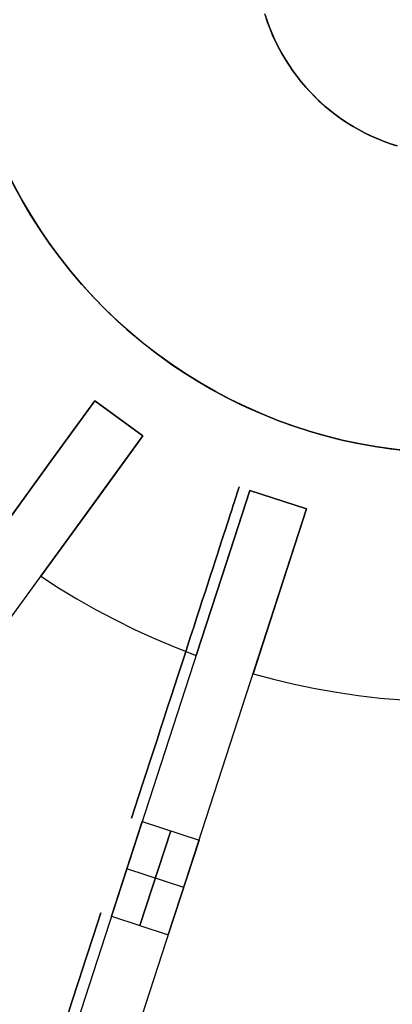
# Model space of a CAD drawing. Header units: millimetres. Extents: x 385 to 1075, y 1875 to 2565.
# Tile 5 of 21: x 642 to 717, y 2009 to 2207. Entities that reach past the tile are written whole.
import ezdxf

# ---------------------------------------------------------------- set-up
doc = ezdxf.new("R2010")
doc.units = ezdxf.units.MM

msp = doc.modelspace()

# ---------------------------------------------------------------- linework, layer by layer
at = {"extrusion": (4.999999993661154e-05, -7.91922200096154e-06, 0.999999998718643)}
msp.add_lwpolyline([(634.9065477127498, 2250.899767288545), (633.8956571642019, 2247.595356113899), (632.9995396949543, 2244.257990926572), (632.2192653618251, 2240.891656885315), (631.5557658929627, 2237.500373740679), (631.0098335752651, 2234.088191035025), (630.5821203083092, 2230.659183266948), (630.2731368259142, 2227.217445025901), (630.0832520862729, 2223.767086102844), (630.0126928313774, 2220.312226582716), (630.0615433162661, 2216.856991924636), (630.2297452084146, 2213.405508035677), (630.5170976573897, 2209.961896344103), (630.9232575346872, 2206.530268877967), (631.4477398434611, 2203.114723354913), (632.0899182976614, 2199.719338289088), (632.8490260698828, 2196.348168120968), (633.7241567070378, 2193.005238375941), (634.714265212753, 2189.694540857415), (635.8181692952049, 2186.420028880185), (637.0345507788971, 2183.185612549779), (638.361957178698, 2179.995154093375), (639.7988034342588, 2176.852463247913), (641.3433738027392, 2173.76129271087), (642.9938239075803, 2170.725333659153), (644.7481829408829, 2167.748211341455), (646.6043560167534, 2164.833480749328), (648.5601266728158, 2161.984622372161), (650.6131595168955, 2159.205038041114), (652.7610030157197, 2156.498046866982), (655.0010924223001, 2153.866881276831), (657.3307528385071, 2151.314683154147), (659.7472024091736, 2148.844500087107), (662.2475556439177, 2146.459281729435), (664.8288268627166, 2144.16187627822), (667.4879337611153, 2141.95502707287), (670.2217010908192, 2139.841369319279), (673.0268644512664, 2137.823426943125), (675.9000741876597, 2135.90360957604), (678.8378993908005, 2134.084209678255), (681.8368319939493, 2132.367399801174), (684.8932909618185, 2130.75522999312), (688.0036265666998, 2129.249625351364), (691.164124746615, 2127.852383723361), (694.3710115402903, 2126.565173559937), (697.620457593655, 2125.389531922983), (700.9085827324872, 2124.326862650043), (704.2314605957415, 2123.378434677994), (707.5851233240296, 2122.545380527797), (710.965566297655, 2121.828694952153), (714.368752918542, 2121.229233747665), (717.7906194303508, 2120.747712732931), (721.2270797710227, 2120.384706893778), (724.6740304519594, 2120.140649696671), (728.1273554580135, 2120.015832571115), (731.5829311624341, 2120.010404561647), (735.036631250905, 2120.124372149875), (738.4843316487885, 2120.357599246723), (741.921915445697, 2120.70980735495), (745.3452778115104, 2121.180575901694), (748.7503308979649, 2121.769342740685), (752.1330087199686, 2122.475404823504), (755.4892720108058, 2123.297919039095), (758.8151130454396, 2124.235903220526), (762.1065604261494, 2125.288237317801), (765.3596838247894, 2126.453664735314), (768.5705986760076, 2127.730793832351), (771.7354708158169, 2129.118099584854), (774.8505210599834, 2130.613925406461), (777.9120297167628, 2132.216485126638), (780.9163410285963, 2133.923865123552), (783.8598675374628, 2135.73402660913), (786.7390943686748, 2137.644808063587), (789.550583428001, 2139.653927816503), (792.2909775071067, 2141.758986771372), (794.9570042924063, 2143.95747127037), (797.5454802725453, 2146.246756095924), (800.05331453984, 2148.624107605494), (802.477512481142, 2151.08668699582), (804.815179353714, 2153.631553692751), (807.0635237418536, 2156.255668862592), (809.2198608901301, 2158.955899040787), (811.2816159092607, 2161.729019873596), (813.2463268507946, 2164.571719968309), (815.1116476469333, 2167.480604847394), (816.8753509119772, 2170.452201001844), (818.5353306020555, 2173.482960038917), (820.0896045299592, 2176.569262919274), (821.5363167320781, 2179.707424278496), (822.8737396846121, 2182.893696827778), (824.1002763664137, 2186.124275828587), (825.2144621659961, 2189.395303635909), (826.2149666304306, 2192.70287430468), (827.1005950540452, 2196.043038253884), (827.8702899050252, 2199.411806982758), (828.5231320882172, 2202.805157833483), (829.0583420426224, 2206.219038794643), (829.4752806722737, 2209.649373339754), (829.7734501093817, 2213.092065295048), (829.9524943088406, 2216.543003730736), (830.0121994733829, 2219.998067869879)], dxfattribs=at)
at = {"extrusion": (-4.999999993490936e-05, 7.919222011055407e-06, 0.999999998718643)}
msp.add_lwpolyline([(829.9883995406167, 2220.001837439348), (829.9286943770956, 2216.54677329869), (829.7496501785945, 2213.095834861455), (829.45148074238, 2209.653142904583), (829.0345421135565, 2206.222808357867), (828.4993321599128, 2202.808927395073), (827.8464899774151, 2199.415576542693), (827.0767951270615, 2196.046807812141), (826.1911667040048, 2192.706643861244), (825.190662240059, 2189.399073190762), (824.0764764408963, 2186.128045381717), (822.8499397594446, 2182.897466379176), (821.512516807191, 2179.711193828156), (820.0658046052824, 2176.57303246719), (818.5115306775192, 2173.486729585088), (816.851550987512, 2170.455970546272), (815.0878477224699, 2167.484374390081), (813.2225269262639, 2164.575489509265), (811.257815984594, 2161.732789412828), (809.1960609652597, 2158.959668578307), (807.0397238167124, 2156.259438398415), (804.7913794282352, 2153.635323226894), (802.4537125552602, 2151.090456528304), (800.0295146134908, 2148.62787713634), (797.5216803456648, 2146.250525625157), (794.9332043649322, 2143.961240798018), (792.2671775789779, 2141.762756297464), (789.5267834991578, 2139.657697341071), (786.7152944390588, 2137.648577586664), (783.836067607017, 2135.737796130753), (780.8925410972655, 2133.92763464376), (777.8882297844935, 2132.220254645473), (774.8267211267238, 2130.617694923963), (771.7116708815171, 2129.121869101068), (768.5467987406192, 2127.734563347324), (765.3358838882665, 2126.457434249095), (762.082760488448, 2125.292006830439), (758.7913131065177, 2124.239672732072), (755.4654720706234, 2123.301688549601), (752.109208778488, 2122.479174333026), (748.7265309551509, 2121.773112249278), (745.3214778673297, 2121.184345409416), (741.8981155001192, 2120.713576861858), (738.4605317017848, 2120.361368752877), (735.0128313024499, 2120.128141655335), (731.559131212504, 2120.014174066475), (728.1035555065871, 2120.019602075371), (724.6502304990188, 2120.144419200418), (721.2032798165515, 2120.38847639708), (717.7668194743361, 2120.751482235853), (714.3449529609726, 2121.233003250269), (710.9417663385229, 2121.832464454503), (707.5613233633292, 2122.549150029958), (704.2076606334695, 2123.382204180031), (700.8847827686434, 2124.33063215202), (697.5966576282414, 2125.393301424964), (694.3472115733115, 2126.568943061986), (691.1403247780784, 2127.856153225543), (687.979826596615, 2129.253394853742), (684.8694909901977, 2130.758999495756), (681.8130320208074, 2132.371169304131), (678.8140994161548, 2134.087979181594), (675.8762742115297, 2135.907379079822), (673.0030644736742, 2137.82719644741), (670.1979011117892, 2139.845138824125), (667.464133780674, 2141.958796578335), (664.805026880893, 2144.165645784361), (662.2237556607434, 2146.463051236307), (659.7234024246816, 2148.848269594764), (657.3069528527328, 2151.318452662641), (654.9772924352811, 2153.870650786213), (652.7372030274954, 2156.501816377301), (650.5893595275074, 2159.208807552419), (648.5363266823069, 2161.988391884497), (646.5805560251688, 2164.837250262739), (644.7243829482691, 2167.751980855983), (642.9700239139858, 2170.729103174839), (641.3195738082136, 2173.765062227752), (639.7750034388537, 2176.856232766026), (638.3381571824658, 2179.998923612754), (637.0107507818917, 2183.189382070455), (635.7943692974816, 2186.423798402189), (634.6904652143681, 2189.698310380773), (633.7003567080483, 2193.00900790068), (632.8252260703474, 2196.351937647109), (632.0661182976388, 2199.723107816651), (631.4239398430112, 2203.118492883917), (630.8994575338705, 2206.534038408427), (630.4932976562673, 2209.965665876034), (630.2059452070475, 2213.409277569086), (630.0377433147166, 2216.860761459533), (629.9888928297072, 2220.315996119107), (630.0594520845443, 2223.770855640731), (630.2493368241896, 2227.221214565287), (630.5583203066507, 2230.662952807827), (630.9860335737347, 2234.091960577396), (631.5319658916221, 2237.504143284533), (632.1954653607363, 2240.895426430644), (632.975739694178, 2244.261760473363), (633.8718571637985, 2247.599125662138), (634.8827477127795, 2250.903536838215)], dxfattribs=at)
for points in [[(691.7286903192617, 2208.367852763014), (692.1554614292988, 2207.046587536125), (692.6278322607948, 2205.740930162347), (693.1452336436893, 2204.452453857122), (693.7070421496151, 2203.182711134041), (694.3125808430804, 2201.933231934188), (694.9611200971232, 2200.705521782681), (695.6518784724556, 2199.501059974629), (696.3840236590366, 2198.321297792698), (697.1566734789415, 2197.167656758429), (697.9688969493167, 2196.041526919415), (698.8197154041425, 2194.944265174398), (699.7081036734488, 2193.877193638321), (700.6329913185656, 2192.841598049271), (701.5932639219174, 2191.838726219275), (702.5877644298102, 2190.869786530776), (703.6152945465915, 2189.935946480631), (704.6746161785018, 2189.038331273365), (705.7644529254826, 2188.178022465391), (706.8834916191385, 2187.356056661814), (708.0303839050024, 2186.573424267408), (709.2037478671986, 2185.831068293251), (710.4021696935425, 2185.12988322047), (711.6242053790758, 2184.470713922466), (712.8683824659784, 2183.854354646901), (714.1332018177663, 2183.281548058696), (715.4171394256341, 2182.752984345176), (716.7186482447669, 2182.269300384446), (718.0361600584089, 2181.831078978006)], [(691.8808264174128, 2207.878589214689), (692.3223880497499, 2206.568784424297), (692.8089406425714, 2205.275017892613), (693.3399032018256, 2203.998834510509), (693.9146417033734, 2202.741758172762), (694.5324698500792, 2201.50528995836), (695.1926498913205, 2200.290906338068), (695.8943935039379, 2199.100057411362), (696.6368627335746, 2197.934165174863), (697.4191709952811, 2196.794621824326), (698.2403841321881, 2195.682788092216), (699.099521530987, 2194.59999162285), (699.9955572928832, 2193.547525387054), (700.9274214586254, 2192.526646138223), (701.8940012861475, 2191.538572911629), (702.8941425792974, 2190.584485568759), (703.9266510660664, 2189.665523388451), (704.9902938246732, 2188.782783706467), (706.0838007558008, 2187.937320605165), (707.2058660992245, 2187.130143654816), (708.3551499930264, 2186.362216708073), (709.5302800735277, 2185.634456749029), (710.729853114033, 2184.947732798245), (711.9524367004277, 2184.302864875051), (713.1965709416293, 2183.700623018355), (714.4607702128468, 2183.14172636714), (715.7435249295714, 2182.626842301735), (717.0433033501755, 2182.156585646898), (718.3585534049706, 2181.731517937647)], [(718.3585534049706, 2181.731517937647), (717.0433033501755, 2182.156585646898), (715.7435249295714, 2182.626842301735), (714.4607702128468, 2183.14172636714), (713.1965709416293, 2183.700623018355), (711.9524367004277, 2184.302864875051), (710.7298531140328, 2184.947732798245), (709.5302800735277, 2185.634456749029), (708.3551499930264, 2186.362216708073), (707.2058660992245, 2187.130143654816), (706.0838007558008, 2187.937320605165), (704.9902938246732, 2188.782783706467), (703.9266510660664, 2189.665523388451), (702.8941425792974, 2190.584485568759), (701.8940012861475, 2191.538572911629), (700.9274214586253, 2192.526646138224), (699.9955572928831, 2193.547525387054), (699.0995215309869, 2194.59999162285), (698.2403841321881, 2195.682788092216), (697.4191709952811, 2196.794621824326), (696.6368627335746, 2197.934165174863), (695.8943935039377, 2199.100057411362), (695.1926498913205, 2200.290906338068), (694.5324698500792, 2201.50528995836), (693.9146417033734, 2202.741758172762), (693.3399032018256, 2203.998834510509), (692.8089406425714, 2205.275017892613), (692.3223880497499, 2206.568784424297), (691.8808264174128, 2207.878589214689)], [(642.4028001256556, 2171.763804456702), (644.1296960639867, 2168.752649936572), (645.9600590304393, 2165.803244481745), (647.8916835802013, 2162.919141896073), (649.9222422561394, 2160.103817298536), (652.0492883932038, 2157.360662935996), (654.2702590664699, 2154.692984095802), (656.5824781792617, 2152.103995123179), (658.9831596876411, 2149.596815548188), (661.4694109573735, 2147.17446632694), (664.0382362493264, 2144.839866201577), (666.6865403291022, 2142.595828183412), (669.4111321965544, 2140.445056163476), (672.208728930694, 2138.390141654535), (675.0759596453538, 2136.43356066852), (678.0093695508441, 2134.577670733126), (681.0054241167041, 2132.824708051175), (684.0605133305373, 2131.176784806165), (687.1709560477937, 2129.635886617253), (690.3330044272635, 2128.203870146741), (693.542848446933, 2126.882460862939), (696.7966204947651, 2125.673250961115), (700.0904000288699, 2124.577697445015), (703.4202183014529, 2123.597120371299), (706.7820631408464, 2122.732701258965), (710.1718837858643, 2121.985481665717), (713.5855957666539, 2121.356361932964), (717.0190858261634, 2120.846100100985), (720.4682168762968, 2120.455310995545)], [(522.3599860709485, 1944.415848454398), (657.5505940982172, 2130.489757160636)], [(657.5505940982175, 2130.489757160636), (648.7338153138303, 2118.354502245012)], [(648.7338153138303, 2118.354502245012), (657.5505940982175, 2130.489757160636)], [(657.5505940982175, 2130.489757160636), (648.7338153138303, 2118.354502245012)], [(648.7338153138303, 2118.354502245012), (657.5505940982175, 2130.489757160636)], [(667.2587980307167, 2123.436334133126), (657.5505940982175, 2130.489757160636)], [(657.5505940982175, 2130.489757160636), (667.2587980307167, 2123.436334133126)], [(657.5505940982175, 2130.489757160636), (667.2587980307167, 2123.436334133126)], [(657.5505940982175, 2130.489757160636), (667.2587980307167, 2123.436334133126)], [(667.2587980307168, 2123.436334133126), (657.5505940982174, 2130.489757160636)], [(532.0681900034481, 1937.362425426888), (667.2587980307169, 2123.436334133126)], [(658.4420192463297, 2111.301079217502), (667.2587980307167, 2123.436334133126)], [(667.2587980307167, 2123.436334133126), (658.4420192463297, 2111.301079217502)], [(658.4420192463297, 2111.301079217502), (667.2587980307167, 2123.436334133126)], [(667.2587980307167, 2123.436334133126), (658.4420192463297, 2111.301079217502)], [(648.7338153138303, 2118.354502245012), (637.0486727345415, 2102.271283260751)], [(637.0486727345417, 2102.271283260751), (648.7338153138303, 2118.354502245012)], [(648.7338153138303, 2118.354502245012), (637.0486727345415, 2102.271283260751)], [(637.0486727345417, 2102.271283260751), (648.7338153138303, 2118.354502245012)], [(617.6827979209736, 1893.739603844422), (688.7567066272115, 2112.482602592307)], [(688.7567066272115, 2112.482602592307), (684.1214517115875, 2098.21675484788)], [(684.1214517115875, 2098.21675484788), (688.7567066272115, 2112.482602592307)], [(688.7567066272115, 2112.482602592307), (684.1214517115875, 2098.21675484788)], [(684.1214517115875, 2098.21675484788), (688.7567066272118, 2112.482602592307)], [(700.1693848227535, 2108.774398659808), (688.7567066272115, 2112.482602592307)], [(688.7567066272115, 2112.482602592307), (700.1693848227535, 2108.774398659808)], [(688.7567066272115, 2112.482602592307), (700.1693848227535, 2108.774398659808)], [(688.7567066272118, 2112.482602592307), (700.1693848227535, 2108.774398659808)], [(700.1693848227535, 2108.774398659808), (688.7567066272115, 2112.482602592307)], [(646.7568766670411, 2095.217860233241), (658.4420192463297, 2111.301079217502)], [(658.4420192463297, 2111.301079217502), (646.7568766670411, 2095.217860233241)], [(646.7568766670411, 2095.217860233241), (658.4420192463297, 2111.301079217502)], [(658.4420192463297, 2111.301079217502), (646.7568766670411, 2095.217860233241)], [(629.0954761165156, 1890.031399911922), (700.1693848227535, 2108.774398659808)], [(695.5341299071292, 2094.508550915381), (700.1693848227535, 2108.774398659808)], [(700.1693848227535, 2108.774398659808), (695.5341299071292, 2094.508550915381)], [(695.5341299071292, 2094.508550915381), (700.1693848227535, 2108.774398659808)], [(700.1693848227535, 2108.774398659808), (695.5341299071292, 2094.508550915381)], [(684.1214517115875, 2098.21675484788), (677.9782087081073, 2079.309796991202)], [(677.9782087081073, 2079.309796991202), (684.1214517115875, 2098.21675484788)], [(684.1214517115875, 2098.21675484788), (677.9782087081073, 2079.309796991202)], [(677.9782087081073, 2079.309796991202), (684.1214517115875, 2098.21675484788)], [(646.7568766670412, 2095.217860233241), (650.3095388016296, 2092.919590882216), (653.9665707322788, 2090.698346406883), (657.7262612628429, 2088.55987417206), (661.5865279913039, 2086.509937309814), (665.5449071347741, 2084.554287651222), (669.5985454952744, 2082.698636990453), (673.7441948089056, 2080.948626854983), (677.9782087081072, 2079.309796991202)], [(646.7568766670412, 2095.217860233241), (650.3095388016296, 2092.919590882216), (653.9665707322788, 2090.698346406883), (657.7262612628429, 2088.55987417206), (661.5865279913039, 2086.509937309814), (665.5449071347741, 2084.554287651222), (669.5985454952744, 2082.698636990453), (673.7441948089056, 2080.948626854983), (677.9782087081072, 2079.309796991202)], [(646.7568766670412, 2095.217860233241), (650.3095388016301, 2092.919590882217), (653.9665707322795, 2090.698346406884), (657.7262612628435, 2088.559874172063), (661.5865279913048, 2086.509937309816), (665.5449071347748, 2084.554287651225), (669.5985454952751, 2082.698636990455), (673.7441948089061, 2080.948626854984), (677.9782087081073, 2079.309796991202)], [(646.7568766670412, 2095.217860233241), (650.3095388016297, 2092.919590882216), (653.9665707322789, 2090.698346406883), (657.7262612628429, 2088.55987417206), (661.586527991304, 2086.509937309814), (665.5449071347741, 2084.554287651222), (669.5985454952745, 2082.698636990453), (673.7441948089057, 2080.948626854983), (677.9782087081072, 2079.309796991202)], [(646.7568766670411, 2095.217860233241), (650.3095388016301, 2092.919590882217), (653.9665707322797, 2090.698346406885), (657.726261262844, 2088.559874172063), (661.5865279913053, 2086.509937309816), (665.5449071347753, 2084.554287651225), (669.5985454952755, 2082.698636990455), (673.7441948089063, 2080.948626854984), (677.9782087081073, 2079.309796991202)], [(646.7568766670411, 2095.217860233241), (650.3095388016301, 2092.919590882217), (653.9665707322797, 2090.698346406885), (657.726261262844, 2088.559874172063), (661.5865279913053, 2086.509937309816), (665.5449071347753, 2084.554287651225), (669.5985454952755, 2082.698636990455), (673.7441948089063, 2080.948626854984), (677.9782087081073, 2079.309796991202)], [(689.3908869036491, 2075.601593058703), (695.5341299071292, 2094.508550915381)], [(695.5341299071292, 2094.508550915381), (689.3908869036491, 2075.601593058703)], [(689.3908869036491, 2075.601593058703), (695.5341299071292, 2094.508550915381)], [(695.5341299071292, 2094.508550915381), (689.3908869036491, 2075.601593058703)], [(689.3908869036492, 2075.601593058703), (693.4798646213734, 2074.513644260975), (697.6443042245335, 2073.531201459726), (701.8808023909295, 2072.65920211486), (706.1855978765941, 2071.902483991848), (710.5545702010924, 2071.265756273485), (714.983240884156, 2070.753569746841), (719.4667774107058, 2070.370286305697), (724.0000000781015, 2070.120048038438)], [(689.3908869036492, 2075.601593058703), (693.4798646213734, 2074.513644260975), (697.6443042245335, 2073.531201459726), (701.8808023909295, 2072.65920211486), (706.1855978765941, 2071.902483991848), (710.5545702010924, 2071.265756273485), (714.983240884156, 2070.753569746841), (719.4667774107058, 2070.370286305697), (724.0000000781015, 2070.120048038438)], [(689.3908869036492, 2075.601593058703), (693.4798646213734, 2074.513644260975), (697.6443042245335, 2073.531201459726), (701.8808023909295, 2072.65920211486), (706.1855978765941, 2071.902483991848), (710.5545702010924, 2071.265756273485), (714.983240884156, 2070.753569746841), (719.4667774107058, 2070.370286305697), (724.0000000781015, 2070.120048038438)], [(689.3908869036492, 2075.601593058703), (693.4798646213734, 2074.513644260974), (697.6443042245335, 2073.531201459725), (701.8808023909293, 2072.659202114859), (706.185597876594, 2071.902483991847), (710.5545702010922, 2071.265756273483), (714.9832408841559, 2070.75356974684), (719.4667774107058, 2070.370286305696), (724.0000000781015, 2070.120048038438)], [(689.3908869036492, 2075.601593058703), (693.4798646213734, 2074.513644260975), (697.6443042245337, 2073.531201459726), (701.8808023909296, 2072.65920211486), (706.1855978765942, 2071.902483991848), (710.5545702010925, 2071.265756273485), (714.9832408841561, 2070.753569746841), (719.4667774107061, 2070.370286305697), (724.0000000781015, 2070.120048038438)], [(689.3908869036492, 2075.601593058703), (693.4798646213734, 2074.513644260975), (697.6443042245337, 2073.531201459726), (701.8808023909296, 2072.65920211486), (706.1855978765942, 2071.902483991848), (710.5545702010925, 2071.265756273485), (714.9832408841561, 2070.753569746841), (719.4667774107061, 2070.370286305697), (724.0000000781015, 2070.120048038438)], [(667.1255170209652, 2045.908646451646), (660.9451771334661, 2026.887516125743)], [(660.9451771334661, 2026.887516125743), (667.1255170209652, 2045.908646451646)], [(667.1255170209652, 2045.908646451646), (678.5381952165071, 2042.200442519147)], [(667.1255170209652, 2045.908646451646), (678.5381952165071, 2042.200442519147)], [(666.6515162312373, 2025.033414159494), (672.8318561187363, 2044.054544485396)], [(672.8318561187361, 2044.054544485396), (666.6515162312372, 2025.033414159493)], [(672.3578553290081, 2023.179312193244), (678.5381952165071, 2042.200442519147)], [(678.5381952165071, 2042.200442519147), (672.3578553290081, 2023.179312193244)], [(675.4480252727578, 2032.689877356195), (664.035347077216, 2036.398081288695)], [(675.4480252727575, 2032.689877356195), (664.0353470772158, 2036.398081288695)], [(660.9451771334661, 2026.887516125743), (672.3578553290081, 2023.179312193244)], [(660.9451771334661, 2026.887516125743), (672.3578553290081, 2023.179312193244)]]:
    msp.add_lwpolyline(points)
at = {"extrusion": (0.8090169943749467, -0.5877852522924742, 7.315851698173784e-16)}
msp.add_lwpolyline([(2110.100961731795, 4.72627910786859e-13), (2110.060153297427, 2.389877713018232), (2109.937775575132, 4.776968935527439), (2109.733971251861, 7.158490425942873), (2109.448977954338, 9.53166543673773), (2109.083127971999, 11.89372695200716), (2108.636847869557, 14.24192091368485), (2108.11065798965, 16.57350943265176), (2107.505171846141, 18.88577398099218), (2106.821095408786, 21.17601856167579), (2106.059226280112, 23.44157285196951), (2105.220452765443, 25.67979531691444), (2104.305752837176, 27.8880762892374), (2103.316192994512, 30.06384101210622), (2102.252927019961, 32.20455264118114), (2101.117194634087, 34.30771520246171), (2099.910320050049, 36.37087650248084), (2098.633710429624, 38.39163098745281), (2097.288854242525, 40.3676225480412), (2095.877319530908, 42.29654726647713), (2094.400752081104, 44.17615610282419), (2092.86087350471, 46.00425751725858), (2091.259479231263, 47.7787200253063), (2089.598436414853, 49.49747468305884), (2087.879681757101, 51.1585174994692), (2086.105219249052, 52.75991177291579), (2084.277117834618, 54.2997903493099), (2082.397508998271, 55.77635779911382), (2080.468584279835, 57.18789251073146), (2078.492592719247, 58.53274869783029), (2076.471838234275, 59.80935831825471), (2074.408676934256, 61.0162329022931), (2072.305514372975, 62.15196528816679), (2070.164802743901, 63.21523126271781), (2067.989038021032, 64.20479110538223), (2065.780757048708, 65.11949103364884), (2063.542534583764, 65.95826454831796), (2061.27698029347, 66.72013367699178), (2058.986735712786, 67.40421011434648), (2056.674471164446, 68.00969625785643), (2054.342882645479, 68.53588613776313), (2051.994688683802, 68.98216624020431), (2049.632627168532, 69.34801622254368), (2047.259452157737, 69.63300952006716), (2044.877930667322, 69.83681384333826), (2042.490839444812, 69.95919156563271), (2040.100961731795, 70.00000000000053)], dxfattribs=at)
at = {"extrusion": (0.8090169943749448, -0.5877852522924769, 2.437632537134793e-15)}
msp.add_lwpolyline([(2110.100961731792, -243.9999999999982), (2110.060153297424, -246.389877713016), (2109.93777557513, -248.7769689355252), (2109.733971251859, -251.1584904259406), (2109.448977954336, -253.5316654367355), (2109.083127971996, -255.8937269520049), (2108.636847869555, -258.2419209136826), (2108.110657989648, -260.5735094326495), (2107.505171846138, -262.8857739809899), (2106.821095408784, -265.1760185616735), (2106.05922628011, -267.4415728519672), (2105.220452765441, -269.6797953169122), (2104.305752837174, -271.8880762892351), (2103.316192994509, -274.063841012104), (2102.252927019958, -276.2045526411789), (2101.117194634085, -278.3077152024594), (2099.910320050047, -280.3708765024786), (2098.633710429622, -282.3916309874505), (2097.288854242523, -284.3676225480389), (2095.877319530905, -286.2965472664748), (2094.400752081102, -288.1761561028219), (2092.860873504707, -290.0042575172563), (2091.259479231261, -291.778720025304), (2089.598436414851, -293.4974746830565), (2087.879681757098, -295.1585174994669), (2086.105219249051, -296.7599117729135), (2084.277117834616, -298.2997903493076), (2082.397508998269, -299.7763577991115), (2080.468584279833, -301.1878925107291), (2078.492592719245, -302.532748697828), (2076.471838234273, -303.8093583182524), (2074.408676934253, -305.0162329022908), (2072.305514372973, -306.1519652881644), (2070.164802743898, -307.2152312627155), (2067.989038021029, -308.20479110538), (2065.780757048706, -309.1194910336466), (2063.542534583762, -309.9582645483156), (2061.276980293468, -310.7201336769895), (2058.986735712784, -311.4042101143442), (2056.674471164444, -312.0096962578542), (2054.342882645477, -312.5358861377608), (2051.994688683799, -312.982166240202), (2049.63262716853, -313.3480162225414), (2047.259452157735, -313.6330095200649), (2044.877930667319, -313.836813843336), (2042.49083944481, -313.9591915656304), (2040.100961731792, -313.9999999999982)], dxfattribs=at)
at = {"extrusion": (1, 0, 0)}
for points in [[(2130.489757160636, -232), (2130.489757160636, -12)], [(2126.963045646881, -12), (2126.963045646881, -232)], [(2123.436334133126, -12), (2123.436334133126, -232)], [(2112.482602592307, -232), (2112.482602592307, -11.99999999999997)], [(2110.628500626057, -11.99999999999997), (2110.628500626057, -232)], [(2108.774398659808, -11.99999999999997), (2108.774398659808, -232)], [(2095.217860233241, -244), (2095.217860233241, -232)], [(2095.217860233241, -11.99999999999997), (2095.217860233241, 0)], [(2079.309796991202, -244), (2079.309796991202, -232)], [(2079.309796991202, -12), (2079.309796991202, 0)], [(2075.601593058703, -244), (2075.601593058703, -232)], [(2075.601593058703, -11.99999999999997), (2075.601593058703, 0)]]:
    msp.add_lwpolyline(points, dxfattribs=at)
at = {"extrusion": (0.8090169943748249, -0.5877852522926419, -2.313632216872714e-15)}
msp.add_lwpolyline([(2040.100961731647, 69.99999999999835), (2042.490839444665, 69.95919156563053), (2044.877930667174, 69.83681384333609), (2047.259452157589, 69.63300952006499), (2049.632627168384, 69.3480162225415), (2051.994688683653, 68.98216624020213), (2054.342882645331, 68.53588613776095), (2056.674471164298, 68.00969625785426), (2058.986735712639, 67.4042101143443), (2061.276980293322, 66.7201336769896), (2063.542534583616, 65.95826454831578), (2065.780757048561, 65.11949103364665), (2067.989038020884, 64.20479110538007), (2070.164802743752, 63.21523126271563), (2072.305514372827, 62.15196528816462), (2074.408676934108, 61.01623290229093), (2076.471838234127, 59.80935831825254), (2078.492592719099, 58.5327486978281), (2080.468584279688, 57.18789251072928), (2082.397508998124, 55.77635779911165), (2084.277117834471, 54.29979034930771), (2086.105219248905, 52.75991177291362), (2087.879681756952, 51.15851749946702), (2089.598436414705, 49.49747468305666), (2091.259479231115, 47.77872002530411), (2092.860873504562, 46.00425751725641), (2094.400752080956, 44.17615610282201), (2095.87731953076, 42.29654726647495), (2097.288854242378, 40.36762254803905), (2098.633710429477, 38.39163098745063), (2099.910320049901, 36.37087650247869), (2101.11719463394, 34.30771520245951), (2102.252927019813, 32.20455264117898), (2103.316192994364, 30.06384101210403), (2104.305752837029, 27.88807628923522), (2105.220452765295, 25.6797953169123), (2106.059226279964, 23.44157285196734), (2106.821095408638, 21.17601856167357), (2107.505171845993, 18.88577398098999), (2108.110657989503, 16.57350943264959), (2108.636847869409, 14.24192091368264), (2109.08312797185, 11.89372695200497), (2109.44897795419, 9.531665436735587), (2109.733971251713, 7.158490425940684), (2109.937775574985, 4.77696893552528), (2110.060153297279, 2.389877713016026), (2110.100961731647, -1.701943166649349e-12)], dxfattribs=at)
at = {"extrusion": (0.8090169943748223, -0.5877852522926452, 4.059972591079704e-15)}
msp.add_lwpolyline([(2110.100961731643, -243.9999999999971), (2110.060153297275, -246.3898777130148), (2109.937775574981, -248.7769689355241), (2109.733971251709, -251.1584904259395), (2109.448977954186, -253.5316654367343), (2109.083127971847, -255.8937269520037), (2108.636847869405, -258.2419209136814), (2108.110657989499, -260.5735094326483), (2107.505171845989, -262.8857739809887), (2106.821095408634, -265.1760185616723), (2106.05922627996, -267.441572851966), (2105.220452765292, -269.6797953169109), (2104.305752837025, -271.8880762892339), (2103.31619299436, -274.0638410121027), (2102.252927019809, -276.2045526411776), (2101.117194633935, -278.3077152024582), (2099.910320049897, -280.3708765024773), (2098.633710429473, -282.3916309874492), (2097.288854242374, -284.3676225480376), (2095.877319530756, -286.2965472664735), (2094.400752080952, -288.1761561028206), (2092.860873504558, -290.004257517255), (2091.259479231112, -291.7787200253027), (2089.598436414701, -293.4974746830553), (2087.879681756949, -295.1585174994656), (2086.105219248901, -296.7599117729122), (2084.277117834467, -298.2997903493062), (2082.39750899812, -299.7763577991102), (2080.468584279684, -301.1878925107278), (2078.492592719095, -302.5327486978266), (2076.471838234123, -303.8093583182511), (2074.408676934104, -305.0162329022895), (2072.305514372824, -306.1519652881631), (2070.164802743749, -307.2152312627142), (2067.98903802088, -308.2047911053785), (2065.780757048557, -309.1194910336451), (2063.542534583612, -309.9582645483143), (2061.276980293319, -310.7201336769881), (2058.986735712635, -311.4042101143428), (2056.674471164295, -312.0096962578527), (2054.342882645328, -312.5358861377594), (2051.99468868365, -312.9821662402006), (2049.632627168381, -313.34801622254), (2047.259452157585, -313.6330095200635), (2044.87793066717, -313.8368138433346), (2042.490839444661, -313.959191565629), (2040.100961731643, -313.9999999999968)], dxfattribs=at)
at = {"extrusion": (0.8090169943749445, -0.5877852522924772, -8.049946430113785e-15)}
msp.add_lwpolyline([(2040.100961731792, 69.9999999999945), (2042.49083944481, 69.95919156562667), (2044.877930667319, 69.83681384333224), (2047.259452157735, 69.63300952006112), (2049.632627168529, 69.34801622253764), (2051.994688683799, 68.98216624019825), (2054.342882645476, 68.53588613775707), (2056.674471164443, 68.00969625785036), (2058.986735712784, 67.40421011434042), (2061.276980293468, 66.72013367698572), (2063.542534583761, 65.95826454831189), (2065.780757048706, 65.11949103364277), (2067.989038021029, 64.20479110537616), (2070.164802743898, 63.21523126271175), (2072.305514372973, 62.15196528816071), (2074.408676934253, 61.01623290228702), (2076.471838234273, 59.80935831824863), (2078.492592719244, 58.5327486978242), (2080.468584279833, 57.18789251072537), (2082.397508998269, 55.77635779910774), (2084.277117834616, 54.29979034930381), (2086.10521924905, 52.75991177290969), (2087.879681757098, 51.1585174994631), (2089.59843641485, 49.49747468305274), (2091.259479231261, 47.7787200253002), (2092.860873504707, 46.00425751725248), (2094.400752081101, 44.1761561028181), (2095.877319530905, 42.29654726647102), (2097.288854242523, 40.3676225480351), (2098.633710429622, 38.39163098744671), (2099.910320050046, 36.37087650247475), (2101.117194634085, 34.3077152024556), (2102.252927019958, 32.20455264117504), (2103.316192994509, 30.06384101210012), (2104.305752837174, 27.88807628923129), (2105.22045276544, 25.67979531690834), (2106.059226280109, 23.44157285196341), (2106.821095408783, 21.17601856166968), (2107.505171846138, 18.88577398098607), (2108.110657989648, 16.57350943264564), (2108.636847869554, 14.24192091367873), (2109.083127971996, 11.89372695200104), (2109.448977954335, 9.531665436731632), (2109.733971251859, 7.158490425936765), (2109.93777557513, 4.776968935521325), (2110.060153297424, 2.389877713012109), (2110.100961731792, -5.644940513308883e-12)], dxfattribs=at)
at = {"extrusion": (0.8090169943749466, -0.5877852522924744, -6.991023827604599e-16)}
msp.add_lwpolyline([(2110.100961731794, -244.0000000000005), (2110.060153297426, -246.3898777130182), (2109.937775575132, -248.7769689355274), (2109.733971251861, -251.1584904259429), (2109.448977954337, -253.5316654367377), (2109.083127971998, -255.8937269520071), (2108.636847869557, -258.2419209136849), (2108.11065798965, -260.5735094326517), (2107.50517184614, -262.8857739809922), (2106.821095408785, -265.1760185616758), (2106.059226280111, -267.4415728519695), (2105.220452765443, -269.6797953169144), (2104.305752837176, -271.8880762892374), (2103.316192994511, -274.0638410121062), (2102.25292701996, -276.2045526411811), (2101.117194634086, -278.3077152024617), (2099.910320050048, -280.3708765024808), (2098.633710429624, -282.3916309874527), (2097.288854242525, -284.3676225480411), (2095.877319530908, -286.2965472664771), (2094.400752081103, -288.1761561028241), (2092.860873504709, -290.0042575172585), (2091.259479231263, -291.7787200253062), (2089.598436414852, -293.4974746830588), (2087.8796817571, -295.1585174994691), (2086.105219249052, -296.7599117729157), (2084.277117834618, -298.2997903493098), (2082.397508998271, -299.7763577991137), (2080.468584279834, -301.1878925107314), (2078.492592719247, -302.5327486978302), (2076.471838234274, -303.8093583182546), (2074.408676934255, -305.016232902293), (2072.305514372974, -306.1519652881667), (2070.1648027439, -307.2152312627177), (2067.989038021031, -308.2047911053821), (2065.780757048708, -309.1194910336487), (2063.542534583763, -309.9582645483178), (2061.276980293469, -310.7201336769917), (2058.986735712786, -311.4042101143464), (2056.674471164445, -312.0096962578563), (2054.342882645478, -312.535886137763), (2051.994688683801, -312.9821662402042), (2049.632627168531, -313.3480162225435), (2047.259452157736, -313.633009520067), (2044.877930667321, -313.8368138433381), (2042.490839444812, -313.9591915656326), (2040.100961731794, -314.0000000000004)], dxfattribs=at)
at = {"extrusion": (0.9510565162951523, -0.3090169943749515, -2.161641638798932e-15)}
msp.add_lwpolyline([(2221.927872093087, 2.998166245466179e-14), (2221.887063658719, 2.389877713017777), (2221.764685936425, 4.776968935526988), (2221.560881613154, 7.158490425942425), (2221.27588831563, 9.531665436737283), (2220.910038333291, 11.8937269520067), (2220.46375823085, 14.24192091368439), (2219.937568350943, 16.5735094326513), (2219.332082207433, 18.88577398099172), (2218.648005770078, 21.17601856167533), (2217.886136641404, 23.44157285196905), (2217.047363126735, 25.67979531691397), (2216.132663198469, 27.88807628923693), (2215.143103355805, 30.06384101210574), (2214.079837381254, 32.20455264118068), (2212.94410499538, 34.30771520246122), (2211.737230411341, 36.37087650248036), (2210.460620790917, 38.39163098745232), (2209.115764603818, 40.36762254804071), (2207.704229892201, 42.29654726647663), (2206.227662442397, 44.1761561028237), (2204.687783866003, 46.00425751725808), (2203.086389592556, 47.77872002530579), (2201.425346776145, 49.49747468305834), (2199.706592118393, 51.15851749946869), (2197.932129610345, 52.75991177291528), (2196.104028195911, 54.29979034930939), (2194.224419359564, 55.77635779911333), (2192.295494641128, 57.18789251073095), (2190.31950308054, 58.53274869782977), (2188.298748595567, 59.8093583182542), (2186.235587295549, 61.01623290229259), (2184.132424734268, 62.15196528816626), (2181.991713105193, 63.21523126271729), (2179.815948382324, 64.2047911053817), (2177.607667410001, 65.1194910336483), (2175.369444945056, 65.95826454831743), (2173.103890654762, 66.72013367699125), (2170.813646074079, 67.40421011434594), (2168.501381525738, 68.0096962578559), (2166.169793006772, 68.53588613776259), (2163.821599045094, 68.98216624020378), (2161.459537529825, 69.34801622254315), (2159.08636251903, 69.63300952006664), (2156.704841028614, 69.83681384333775), (2154.317749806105, 69.95919156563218), (2151.927872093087, 70)], dxfattribs=at)
at = {"extrusion": (0.9510565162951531, -0.309016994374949, 1.069385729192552e-15)}
msp.add_lwpolyline([(2221.927872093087, -244), (2221.887063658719, -246.3898777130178), (2221.764685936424, -248.776968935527), (2221.560881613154, -251.1584904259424), (2221.27588831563, -253.5316654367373), (2220.910038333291, -255.8937269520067), (2220.46375823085, -258.2419209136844), (2219.937568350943, -260.5735094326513), (2219.332082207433, -262.8857739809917), (2218.648005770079, -265.1760185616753), (2217.886136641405, -267.4415728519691), (2217.047363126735, -269.679795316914), (2216.132663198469, -271.8880762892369), (2215.143103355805, -274.0638410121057), (2214.079837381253, -276.2045526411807), (2212.944104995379, -278.3077152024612), (2211.737230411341, -280.3708765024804), (2210.460620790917, -282.3916309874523), (2209.115764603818, -284.3676225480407), (2207.7042298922, -286.2965472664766), (2206.227662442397, -288.1761561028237), (2204.687783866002, -290.0042575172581), (2203.086389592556, -291.7787200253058), (2201.425346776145, -293.4974746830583), (2199.706592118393, -295.1585174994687), (2197.932129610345, -296.7599117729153), (2196.104028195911, -298.2997903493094), (2194.224419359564, -299.7763577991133), (2192.295494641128, -301.1878925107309), (2190.31950308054, -302.5327486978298), (2188.298748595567, -303.8093583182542), (2186.235587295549, -305.0162329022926), (2184.132424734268, -306.1519652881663), (2181.991713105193, -307.2152312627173), (2179.815948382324, -308.2047911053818), (2177.607667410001, -309.1194910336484), (2175.369444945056, -309.9582645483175), (2173.103890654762, -310.7201336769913), (2170.813646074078, -311.404210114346), (2168.501381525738, -312.009696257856), (2166.169793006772, -312.5358861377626), (2163.821599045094, -312.9821662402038), (2161.459537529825, -313.3480162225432), (2159.08636251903, -313.6330095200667), (2156.704841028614, -313.8368138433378), (2154.317749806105, -313.9591915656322), (2151.927872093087, -314.0000000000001)], dxfattribs=at)
at = {"extrusion": (0.9510565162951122, -0.309016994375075, -4.748750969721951e-17)}
msp.add_lwpolyline([(2151.927872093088, 70.00000000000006), (2154.317749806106, 69.95919156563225), (2156.704841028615, 69.83681384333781), (2159.08636251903, 69.63300952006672), (2161.459537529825, 69.34801622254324), (2163.821599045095, 68.98216624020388), (2166.169793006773, 68.5358861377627), (2168.501381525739, 68.00969625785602), (2170.81364607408, 67.40421011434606), (2173.103890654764, 66.72013367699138), (2175.369444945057, 65.95826454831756), (2177.607667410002, 65.11949103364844), (2179.815948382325, 64.20479110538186), (2181.991713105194, 63.21523126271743), (2184.132424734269, 62.15196528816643), (2186.23558729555, 61.01623290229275), (2188.298748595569, 59.80935831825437), (2190.31950308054, 58.53274869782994), (2192.295494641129, 57.18789251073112), (2194.224419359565, 55.77635779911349), (2196.104028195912, 54.29979034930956), (2197.932129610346, 52.75991177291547), (2199.706592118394, 51.15851749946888), (2201.425346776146, 49.49747468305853), (2203.086389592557, 47.77872002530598), (2204.687783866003, 46.00425751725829), (2206.227662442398, 44.17615610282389), (2207.704229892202, 42.29654726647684), (2209.115764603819, 40.36762254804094), (2210.460620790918, 38.39163098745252), (2211.737230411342, 36.37087650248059), (2212.944104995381, 34.30771520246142), (2214.079837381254, 32.20455264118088), (2215.143103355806, 30.06384101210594), (2216.13266319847, 27.88807628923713), (2217.047363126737, 25.67979531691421), (2217.886136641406, 23.44157285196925), (2218.64800577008, 21.17601856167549), (2219.332082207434, 18.88577398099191), (2219.937568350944, 16.57350943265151), (2220.463758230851, 14.24192091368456), (2220.910038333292, 11.89372695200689), (2221.275888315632, 9.53166543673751), (2221.560881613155, 7.158490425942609), (2221.764685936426, 4.776968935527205), (2221.887063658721, 2.389877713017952), (2221.927872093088, 2.241668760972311e-13)], dxfattribs=at)
at = {"extrusion": (0.9510565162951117, -0.3090169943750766, 7.301477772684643e-16)}
msp.add_lwpolyline([(2221.927872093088, -244), (2221.88706365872, -246.3898777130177), (2221.764685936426, -248.776968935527), (2221.560881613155, -251.1584904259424), (2221.275888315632, -253.5316654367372), (2220.910038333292, -255.8937269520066), (2220.463758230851, -258.2419209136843), (2219.937568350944, -260.5735094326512), (2219.332082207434, -262.8857739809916), (2218.648005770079, -265.1760185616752), (2217.886136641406, -267.4415728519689), (2217.047363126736, -269.6797953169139), (2216.132663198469, -271.8880762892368), (2215.143103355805, -274.0638410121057), (2214.079837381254, -276.2045526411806), (2212.944104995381, -278.3077152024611), (2211.737230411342, -280.3708765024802), (2210.460620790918, -282.3916309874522), (2209.115764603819, -284.3676225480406), (2207.704229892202, -286.2965472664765), (2206.227662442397, -288.1761561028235), (2204.687783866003, -290.0042575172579), (2203.086389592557, -291.7787200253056), (2201.425346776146, -293.4974746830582), (2199.706592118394, -295.1585174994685), (2197.932129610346, -296.7599117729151), (2196.104028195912, -298.2997903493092), (2194.224419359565, -299.7763577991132), (2192.295494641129, -301.1878925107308), (2190.31950308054, -302.5327486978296), (2188.298748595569, -303.809358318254), (2186.235587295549, -305.0162329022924), (2184.132424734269, -306.1519652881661), (2181.991713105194, -307.2152312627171), (2179.815948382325, -308.2047911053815), (2177.607667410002, -309.1194910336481), (2175.369444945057, -309.9582645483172), (2173.103890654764, -310.7201336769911), (2170.81364607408, -311.4042101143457), (2168.501381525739, -312.0096962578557), (2166.169793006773, -312.5358861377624), (2163.821599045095, -312.9821662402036), (2161.459537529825, -313.3480162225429), (2159.08636251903, -313.6330095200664), (2156.704841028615, -313.8368138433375), (2154.317749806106, -313.959191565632), (2151.927872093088, -313.9999999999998)], dxfattribs=at)
at = {"extrusion": (0.9510565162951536, -0.3090169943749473, -3.753439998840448e-16)}
msp.add_lwpolyline([(2151.927872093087, 69.99999999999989), (2154.317749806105, 69.95919156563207), (2156.704841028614, 69.83681384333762), (2159.08636251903, 69.63300952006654), (2161.459537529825, 69.34801622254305), (2163.821599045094, 68.98216624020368), (2166.169793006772, 68.53588613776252), (2168.501381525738, 68.00969625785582), (2170.813646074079, 67.40421011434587), (2173.103890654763, 66.72013367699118), (2175.369444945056, 65.95826454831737), (2177.607667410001, 65.11949103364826), (2179.815948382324, 64.20479110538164), (2181.991713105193, 63.21523126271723), (2184.132424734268, 62.15196528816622), (2186.235587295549, 61.01623290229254), (2188.298748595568, 59.80935831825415), (2190.31950308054, 58.53274869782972), (2192.295494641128, 57.1878925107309), (2194.224419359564, 55.77635779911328), (2196.104028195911, 54.29979034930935), (2197.932129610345, 52.75991177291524), (2199.706592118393, 51.15851749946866), (2201.425346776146, 49.49747468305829), (2203.086389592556, 47.77872002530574), (2204.687783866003, 46.00425751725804), (2206.227662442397, 44.17615610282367), (2207.704229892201, 42.29654726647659), (2209.115764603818, 40.36762254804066), (2210.460620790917, 38.39163098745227), (2211.737230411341, 36.37087650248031), (2212.94410499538, 34.30771520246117), (2214.079837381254, 32.20455264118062), (2215.143103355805, 30.0638410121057), (2216.132663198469, 27.88807628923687), (2217.047363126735, 25.67979531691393), (2217.886136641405, 23.441572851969), (2218.648005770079, 21.17601856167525), (2219.332082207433, 18.88577398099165), (2219.937568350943, 16.57350943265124), (2220.46375823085, 14.24192091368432), (2220.910038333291, 11.89372695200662), (2221.275888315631, 9.531665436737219), (2221.560881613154, 7.158490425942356), (2221.764685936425, 4.776968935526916), (2221.887063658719, 2.389877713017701), (2221.927872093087, -5.149344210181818e-14)], dxfattribs=at)
at = {"extrusion": (0.9510565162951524, -0.3090169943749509, 4.088696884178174e-15)}
msp.add_lwpolyline([(2221.927872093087, -244.0000000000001), (2221.887063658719, -246.3898777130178), (2221.764685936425, -248.776968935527), (2221.560881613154, -251.1584904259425), (2221.27588831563, -253.5316654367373), (2220.910038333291, -255.8937269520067), (2220.46375823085, -258.2419209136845), (2219.937568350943, -260.5735094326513), (2219.332082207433, -262.8857739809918), (2218.648005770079, -265.1760185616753), (2217.886136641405, -267.4415728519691), (2217.047363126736, -269.679795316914), (2216.132663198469, -271.888076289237), (2215.143103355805, -274.0638410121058), (2214.079837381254, -276.2045526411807), (2212.94410499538, -278.3077152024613), (2211.737230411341, -280.3708765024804), (2210.460620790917, -282.3916309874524), (2209.115764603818, -284.3676225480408), (2207.704229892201, -286.2965472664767), (2206.227662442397, -288.1761561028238), (2204.687783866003, -290.0042575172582), (2203.086389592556, -291.7787200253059), (2201.425346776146, -293.4974746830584), (2199.706592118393, -295.1585174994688), (2197.932129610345, -296.7599117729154), (2196.104028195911, -298.2997903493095), (2194.224419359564, -299.7763577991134), (2192.295494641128, -301.187892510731), (2190.31950308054, -302.5327486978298), (2188.298748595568, -303.8093583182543), (2186.235587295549, -305.0162329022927), (2184.132424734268, -306.1519652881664), (2181.991713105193, -307.2152312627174), (2179.815948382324, -308.2047911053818), (2177.607667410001, -309.1194910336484), (2175.369444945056, -309.9582645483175), (2173.103890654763, -310.7201336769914), (2170.813646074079, -311.404210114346), (2168.501381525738, -312.009696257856), (2166.169793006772, -312.5358861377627), (2163.821599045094, -312.9821662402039), (2161.459537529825, -313.3480162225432), (2159.08636251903, -313.6330095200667), (2156.704841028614, -313.8368138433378), (2154.317749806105, -313.9591915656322), (2151.927872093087, -314.0000000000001)], dxfattribs=at)
at = {"extrusion": (0.9510565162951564, -0.3090169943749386, -3.447367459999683e-15)}
msp.add_lwpolyline([(2131.927872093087, 70.00000000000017), (2127.148116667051, 69.91838313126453), (2122.373934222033, 69.67362768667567), (2117.610891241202, 69.26601904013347), (2112.864541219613, 68.6960324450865), (2108.140418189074, 67.96433248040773), (2103.444030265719, 67.07177227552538), (2098.780853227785, 66.01939251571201), (2094.156324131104, 64.80842022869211), (2089.575834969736, 63.4402673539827), (2085.044726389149, 61.91652909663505), (2080.568281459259, 60.23898206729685), (2076.151719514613, 58.40958221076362), (2071.800190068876, 56.43046252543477), (2067.518766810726, 54.30393057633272), (2063.312441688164, 52.03246580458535), (2059.186119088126, 49.6187166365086), (2055.144610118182, 47.06549739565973), (2051.192626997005, 44.37578502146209), (2047.334777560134, 41.55271559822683), (2043.575559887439, 38.59958069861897), (2039.919357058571, 35.51982354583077), (2036.370432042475, 32.31703499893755), (2032.93292272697, 28.99494936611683), (2029.61083709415, 25.55744005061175), (2026.408048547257, 22.00851503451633), (2023.328291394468, 18.35231220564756), (2020.37515649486, 14.59309453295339), (2017.552087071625, 10.73524509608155), (2014.862374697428, 6.783261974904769), (2012.309155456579, 2.741753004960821), (2009.895406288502, -1.384569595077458), (2007.623941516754, -5.590894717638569), (2005.497409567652, -9.872317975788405), (2003.518289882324, -14.22384742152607), (2001.68889002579, -18.64040936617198), (2000.011342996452, -23.11685429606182), (1998.487604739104, -27.6479628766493), (1997.119451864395, -32.22845203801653), (1995.908479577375, -36.85298113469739), (1994.856099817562, -41.5161581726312), (1993.963539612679, -46.2125460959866), (1993.231839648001, -50.93666912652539), (1992.661853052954, -55.68301914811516), (1992.254244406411, -60.44606212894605), (1992.009488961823, -65.22024457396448), (1991.927872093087, -69.99999999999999)], dxfattribs=at)
at = {"extrusion": (0.9510565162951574, -0.309016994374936, 9.289662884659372e-15)}
msp.add_lwpolyline([(1991.927872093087, -174), (1992.009488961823, -178.7797554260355), (1992.254244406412, -183.5539378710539), (1992.661853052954, -188.3169808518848), (1993.231839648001, -193.0633308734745), (1993.96353961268, -197.7874539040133), (1994.856099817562, -202.4838418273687), (1995.908479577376, -207.1470188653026), (1997.119451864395, -211.7715479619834), (1998.487604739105, -216.3520371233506), (2000.011342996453, -220.883145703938), (2001.688890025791, -225.3595906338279), (2003.518289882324, -229.7761525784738), (2005.497409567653, -234.1276820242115), (2007.623941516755, -238.4091052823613), (2009.895406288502, -242.6154304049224), (2012.309155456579, -246.7417530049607), (2014.862374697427, -250.7832619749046), (2017.552087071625, -254.7352450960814), (2020.37515649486, -258.5930945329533), (2023.328291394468, -262.3523122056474), (2026.408048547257, -266.0085150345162), (2029.61083709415, -269.5574400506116), (2032.932922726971, -272.9949493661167), (2036.370432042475, -276.3170349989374), (2039.919357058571, -279.5198235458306), (2043.57555988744, -282.5995806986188), (2047.334777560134, -285.5527155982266), (2051.192626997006, -288.3757850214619), (2055.144610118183, -291.0654973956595), (2059.186119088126, -293.6187166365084), (2063.312441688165, -296.0324658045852), (2067.518766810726, -298.3039305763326), (2071.800190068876, -300.4304625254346), (2076.151719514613, -302.4095822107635), (2080.568281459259, -304.2389820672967), (2085.044726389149, -305.9165290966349), (2089.575834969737, -307.4402673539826), (2094.156324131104, -308.8084202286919), (2098.780853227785, -310.0193925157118), (2103.444030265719, -311.0717722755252), (2108.140418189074, -311.9643324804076), (2112.864541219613, -312.6960324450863), (2117.610891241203, -313.2660190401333), (2122.373934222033, -313.6736276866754), (2127.148116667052, -313.9183831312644), (2131.927872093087, -314)], dxfattribs=at)
at = {"extrusion": (0.9510565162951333, -0.3090169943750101, 7.931608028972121e-16)}
msp.add_lwpolyline([(1991.927872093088, -70), (1992.009488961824, -65.2202445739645), (1992.254244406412, -60.44606212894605), (1992.661853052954, -55.68301914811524), (1993.231839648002, -50.93666912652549), (1993.96353961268, -46.21254609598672), (1994.856099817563, -41.5161581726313), (1995.908479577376, -36.85298113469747), (1997.119451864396, -32.22845203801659), (1998.487604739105, -27.64796287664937), (2000.011342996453, -23.1168542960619), (2001.688890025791, -18.64040936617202), (2003.518289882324, -14.22384742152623), (2005.497409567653, -9.872317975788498), (2007.623941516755, -5.590894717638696), (2009.895406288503, -1.384569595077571), (2012.30915545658, 2.741753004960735), (2014.862374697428, 6.783261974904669), (2017.552087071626, 10.73524509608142), (2020.375156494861, 14.59309453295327), (2023.328291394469, 18.35231220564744), (2026.408048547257, 22.00851503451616), (2029.610837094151, 25.55744005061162), (2032.932922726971, 28.99494936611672), (2036.370432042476, 32.31703499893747), (2039.919357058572, 35.51982354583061), (2043.57555988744, 38.5995806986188), (2047.334777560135, 41.55271559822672), (2051.192626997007, 44.37578502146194), (2055.144610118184, 47.06549739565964), (2059.186119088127, 49.61871663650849), (2063.312441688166, 52.03246580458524), (2067.518766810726, 54.30393057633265), (2071.800190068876, 56.43046252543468), (2076.151719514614, 58.40958221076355), (2080.56828145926, 60.23898206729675), (2085.04472638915, 61.91652909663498), (2089.575834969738, 63.44026735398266), (2094.156324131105, 64.80842022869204), (2098.780853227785, 66.01939251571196), (2103.444030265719, 67.07177227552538), (2108.140418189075, 67.96433248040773), (2112.864541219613, 68.69603244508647), (2117.610891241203, 69.26601904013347), (2122.373934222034, 69.67362768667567), (2127.148116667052, 69.91838313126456), (2131.927872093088, 70.0000000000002)], dxfattribs=at)
at = {"extrusion": (0.9510565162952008, -0.3090169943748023, 3.082132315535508e-16)}
msp.add_lwpolyline([(2131.927872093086, -314.0000000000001), (2127.148116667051, -313.9183831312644), (2122.373934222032, -313.6736276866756), (2117.610891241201, -313.2660190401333), (2112.864541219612, -312.6960324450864), (2108.140418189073, -311.9643324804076), (2103.444030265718, -311.0717722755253), (2098.780853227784, -310.0193925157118), (2094.156324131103, -308.8084202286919), (2089.575834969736, -307.4402673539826), (2085.044726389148, -305.9165290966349), (2080.568281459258, -304.2389820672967), (2076.151719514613, -302.4095822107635), (2071.800190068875, -300.4304625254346), (2067.518766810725, -298.3039305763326), (2063.312441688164, -296.0324658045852), (2059.186119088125, -293.6187166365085), (2055.144610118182, -291.0654973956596), (2051.192626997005, -288.3757850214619), (2047.334777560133, -285.5527155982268), (2043.575559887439, -282.5995806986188), (2039.91935705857, -279.5198235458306), (2036.370432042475, -276.3170349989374), (2032.932922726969, -272.9949493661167), (2029.610837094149, -269.5574400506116), (2026.408048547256, -266.0085150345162), (2023.328291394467, -262.3523122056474), (2020.375156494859, -258.5930945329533), (2017.552087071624, -254.7352450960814), (2014.862374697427, -250.7832619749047), (2012.309155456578, -246.7417530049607), (2009.895406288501, -242.6154304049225), (2007.623941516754, -238.4091052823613), (2005.497409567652, -234.1276820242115), (2003.518289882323, -229.7761525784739), (2001.688890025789, -225.3595906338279), (2000.011342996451, -220.8831457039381), (1998.487604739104, -216.3520371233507), (1997.119451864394, -211.7715479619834), (1995.908479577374, -207.1470188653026), (1994.856099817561, -202.4838418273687), (1993.963539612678, -197.7874539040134), (1993.231839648, -193.0633308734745), (1992.661853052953, -188.3169808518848), (1992.254244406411, -183.553937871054), (1992.009488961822, -178.7797554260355), (1991.927872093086, -174)], dxfattribs=at)
at = {"extrusion": (0.9510565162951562, -0.3090169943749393, -4.910004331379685e-15)}
msp.add_lwpolyline([(1991.927872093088, -69.99999999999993), (1992.009488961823, -65.22024457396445), (1992.254244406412, -60.446062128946), (1992.661853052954, -55.68301914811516), (1993.231839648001, -50.93666912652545), (1993.96353961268, -46.21254609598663), (1994.856099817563, -41.51615817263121), (1995.908479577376, -36.85298113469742), (1997.119451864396, -32.22845203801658), (1998.487604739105, -27.64796287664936), (2000.011342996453, -23.11685429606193), (2001.688890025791, -18.64040936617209), (2003.518289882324, -14.22384742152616), (2005.497409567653, -9.872317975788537), (2007.623941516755, -5.590894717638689), (2009.895406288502, -1.384569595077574), (2012.309155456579, 2.741753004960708), (2014.862374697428, 6.783261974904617), (2017.552087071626, 10.73524509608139), (2020.375156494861, 14.59309453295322), (2023.328291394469, 18.35231220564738), (2026.408048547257, 22.00851503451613), (2029.61083709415, 25.55744005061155), (2032.932922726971, 28.99494936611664), (2036.370432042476, 32.31703499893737), (2039.919357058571, 35.51982354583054), (2043.57555988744, 38.59958069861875), (2047.334777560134, 41.55271559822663), (2051.192626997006, 44.37578502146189), (2055.144610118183, 47.06549739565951), (2059.186119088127, 49.61871663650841), (2063.312441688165, 52.03246580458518), (2067.518766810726, 54.30393057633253), (2071.800190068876, 56.4304625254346), (2076.151719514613, 58.40958221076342), (2080.56828145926, 60.23898206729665), (2085.044726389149, 61.91652909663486), (2089.575834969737, 63.44026735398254), (2094.156324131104, 64.80842022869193), (2098.780853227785, 66.01939251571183), (2103.444030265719, 67.07177227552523), (2108.140418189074, 67.96433248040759), (2112.864541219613, 68.69603244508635), (2117.610891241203, 69.26601904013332), (2122.373934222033, 69.67362768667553), (2127.148116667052, 69.91838313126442), (2131.927872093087, 70.00000000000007)], dxfattribs=at)
at = {"extrusion": (0.9510565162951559, -0.3090169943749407, 2.537180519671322e-15)}
msp.add_lwpolyline([(2131.927872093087, -314.0000000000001), (2127.148116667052, -313.9183831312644), (2122.373934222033, -313.6736276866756), (2117.610891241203, -313.2660190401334), (2112.864541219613, -312.6960324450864), (2108.140418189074, -311.9643324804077), (2103.444030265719, -311.0717722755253), (2098.780853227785, -310.0193925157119), (2094.156324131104, -308.808420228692), (2089.575834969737, -307.4402673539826), (2085.044726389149, -305.916529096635), (2080.568281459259, -304.2389820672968), (2076.151719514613, -302.4095822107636), (2071.800190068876, -300.4304625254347), (2067.518766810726, -298.3039305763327), (2063.312441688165, -296.0324658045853), (2059.186119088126, -293.6187166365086), (2055.144610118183, -291.0654973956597), (2051.192626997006, -288.3757850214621), (2047.334777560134, -285.5527155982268), (2043.57555988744, -282.599580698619), (2039.919357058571, -279.5198235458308), (2036.370432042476, -276.3170349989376), (2032.932922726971, -272.9949493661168), (2029.61083709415, -269.5574400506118), (2026.408048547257, -266.0085150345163), (2023.328291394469, -262.3523122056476), (2020.375156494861, -258.5930945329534), (2017.552087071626, -254.7352450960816), (2014.862374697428, -250.7832619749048), (2012.309155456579, -246.7417530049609), (2009.895406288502, -242.6154304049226), (2007.623941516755, -238.4091052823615), (2005.497409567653, -234.1276820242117), (2003.518289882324, -229.776152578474), (2001.688890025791, -225.3595906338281), (2000.011342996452, -220.8831457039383), (1998.487604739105, -216.3520371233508), (1997.119451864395, -211.7715479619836), (1995.908479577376, -207.1470188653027), (1994.856099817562, -202.4838418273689), (1993.96353961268, -197.7874539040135), (1993.231839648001, -193.0633308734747), (1992.661853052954, -188.316980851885), (1992.254244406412, -183.5539378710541), (1992.009488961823, -178.7797554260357), (1991.927872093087, -174.0000000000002)], dxfattribs=at)

doc.saveas('drawing.dxf')
